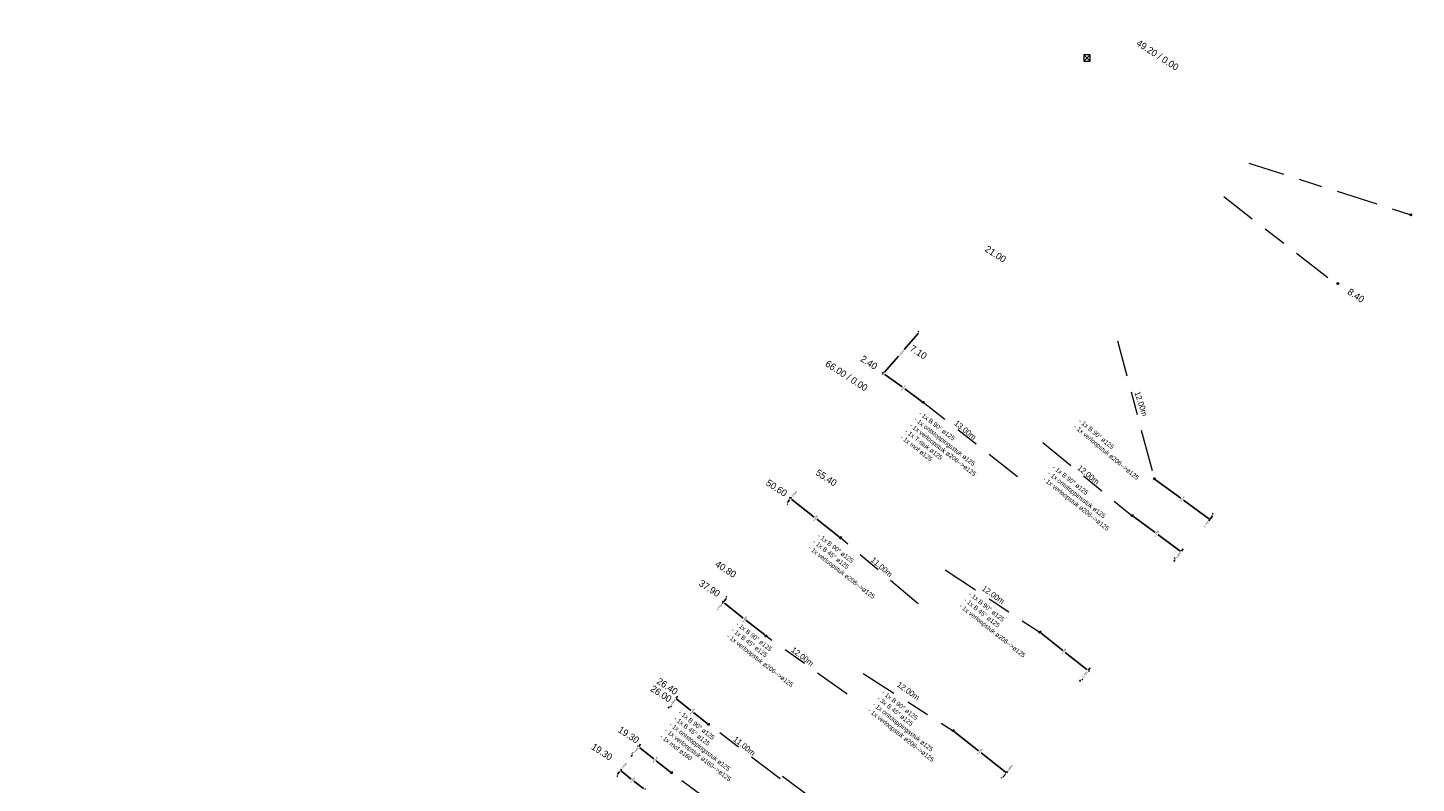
# Model space of a CAD drawing. Header units: inches. Extents: x 0 to 191500, y 0 to 342750.
# Tile 37 of 256: x 185456 to 185609, y 330413 to 330497. Entities that reach past the tile are written whole.
import ezdxf
from ezdxf import colors
from ezdxf.entities.mleader import LeaderData, LeaderLine
from ezdxf.math import Vec2, Vec3

# ---------------------------------------------------------------- set-up
doc = ezdxf.new("R2010")
doc.units = ezdxf.units.IN
doc.header["$MEASUREMENT"] = 0
doc.linetypes.add('RI-GWA_HUISAANSLUITING', pattern=[23, 4, -1.8, 2.6, -1.8, 4.6, -1.8, 4.6, -1.8])
doc.layers.get('DefPoints').update_dxf_attribs({"lineweight": 20})
for name, color, linetype, lineweight in [('ECW', 150, 'Continuous', 20), ('N-WE-RI-GWA-MAATVOERING-T25', 30, 'RI-GWA_HUISAANSLUITING', 20), ('N-WE-RI-GWA_HUISAANSLUITING', 30, 'RI-GWA_HUISAANSLUITING', 20), ('N-WE-RI-GWA_RIOOLPUT_ONTSTOPPINGSPUT-G', 30, 'Continuous', 20), ('N-WE-RI-HWA_KOLK-S', 150, 'Continuous', 20), ('Tekst algemeen', 7, 'Continuous', 20)]:
    doc.layers.add(name, color=color, linetype=linetype, lineweight=lineweight)
doc.dimstyles.get("Standard").update_dxf_attribs({"dimtxt": 0.18, "dimasz": 0.18, "dimexe": 0.18, "dimexo": 0.0625, "dimgap": 0.09, "dimtad": 0, "dimtih": 1, "dimtoh": 1, "dimdec": 4, "dimzin": 0, "dimdsep": 46, "dimtxsty": 'Standard', "dimcen": 0.09, "dimadec": 0, "dimazin": 0, "dimtfac": 1, "dimtdec": 4, "dimtofl": 0, "dimtmove": 0, "dimatfit": 3, "dimfxl": 1, "dimtolj": 1, "dimtzin": 0, "dimarcsym": 0})
picture_1 = doc.add_image_def('image1.ecw', size_in_pixel=(220000, 285000))

# ---------------------------------------------------------------- blocks, each defined once
blk = doc.blocks.new('*D5475')
at = {"layer": 'DefPoints', "color": 0, "transparency": 16777216}
for p in [(185563.85, 330414.5), (185563.85, 330414.5), (185563.35, 330413.87)]:
    blk.add_point(p, dxfattribs=at)
at = {"layer": 'N-WE-RI-GWA-MAATVOERING-T25', "color": 0, "lineweight": -2, "transparency": 16777216}
for p, q in [((185563.46, 330414.01), (185563.73, 330414.36)), ((185563.8, 330414.54), (185563.7, 330414.61)), ((185563.85, 330414.5), (185563.96, 330414.64)), ((185563.3, 330413.91), (185563.21, 330413.98))]:
    blk.add_line(p, q, dxfattribs=at)
at = {"layer": 'N-WE-RI-GWA-MAATVOERING-T25', "color": 0, "transparency": 16777216}
for points in [[(185563.71, 330414.38), (185563.76, 330414.34), (185563.85, 330414.5)], [(185563.44, 330414.03), (185563.49, 330413.99), (185563.35, 330413.87)]]:
    blk.add_solid(points, dxfattribs=at)
at = {"layer": 'N-WE-RI-GWA-MAATVOERING-T25', "color": 0, "transparency": 16777216, "insert": (185564.25, 330415.02), "char_height": 0.18, "attachment_point": 5, "rotation": 51.7478}
blk.add_mtext('\\A1;0.8000', dxfattribs=at)
blk = doc.blocks.new('*D5476')
at = {"layer": 'DefPoints', "color": 0, "transparency": 16777216}
for p in [(185557.96, 330419.14), (185557.96, 330419.14), (185563.85, 330414.5)]:
    blk.add_point(p, dxfattribs=at)
at = {"layer": 'N-WE-RI-GWA-MAATVOERING-T25', "color": 0, "lineweight": -2, "transparency": 16777216}
for p, q in [((185557.99, 330419.19), (185558.07, 330419.28)), ((185558.1, 330419.03), (185560.76, 330416.93)), ((185563.7, 330414.61), (185561.04, 330416.71)), ((185563.88, 330414.55), (185563.96, 330414.64))]:
    blk.add_line(p, q, dxfattribs=at)
at = {"layer": 'N-WE-RI-GWA-MAATVOERING-T25', "color": 0, "transparency": 16777216}
for points in [[(185558.08, 330419.01), (185558.12, 330419.05), (185557.96, 330419.14)], [(185563.69, 330414.59), (185563.72, 330414.63), (185563.85, 330414.5)]]:
    blk.add_solid(points, dxfattribs=at)
at = {"layer": 'N-WE-RI-GWA-MAATVOERING-T25', "color": 0, "transparency": 16777216, "insert": (185560.9, 330416.82), "char_height": 0.18, "attachment_point": 5, "rotation": 51.7478}
blk.add_mtext('\\A1;7.5000', dxfattribs=at)
blk = doc.blocks.new('*D5477')
at = {"layer": 'DefPoints', "color": 0, "transparency": 16777216}
for p in [(185572.85, 330425.8), (185572.86, 330425.8), (185572.11, 330424.86)]:
    blk.add_point(p, dxfattribs=at)
at = {"layer": 'N-WE-RI-GWA-MAATVOERING-T25', "color": 0, "lineweight": -2, "transparency": 16777216}
for p, q in [((185572.9, 330425.76), (185573, 330425.68)), ((185572.97, 330425.94), (185573.09, 330426.08)), ((185572.01, 330424.71), (185571.9, 330424.57)), ((185572.16, 330424.82), (185572.26, 330424.74))]:
    blk.add_line(p, q, dxfattribs=at)
at = {"layer": 'N-WE-RI-GWA-MAATVOERING-T25', "color": 0, "transparency": 16777216}
for points in [[(185572.95, 330425.96), (185573, 330425.92), (185572.86, 330425.8)], [(185571.98, 330424.73), (185572.03, 330424.69), (185572.12, 330424.85)]]:
    blk.add_solid(points, dxfattribs=at)
at = {"layer": 'N-WE-RI-GWA-MAATVOERING-T25', "color": 0, "transparency": 16777216, "insert": (185572.49, 330425.32), "char_height": 0.18, "attachment_point": 5, "rotation": 51.7478}
blk.add_mtext('\\A1;1.2000', dxfattribs=at)
blk = doc.blocks.new('*D5478')
at = {"layer": 'DefPoints', "color": 0, "transparency": 16777216}
for p in [(185567.52, 330430.01), (185567.52, 330430.01), (185572.86, 330425.8)]:
    blk.add_point(p, dxfattribs=at)
at = {"layer": 'N-WE-RI-GWA-MAATVOERING-T25', "color": 0, "lineweight": -2, "transparency": 16777216}
for p, q in [((185567.56, 330430.05), (185567.63, 330430.15)), ((185567.66, 330429.89), (185570.05, 330428.01)), ((185572.72, 330425.91), (185570.33, 330427.79)), ((185572.9, 330425.84), (185572.97, 330425.94))]:
    blk.add_line(p, q, dxfattribs=at)
at = {"layer": 'N-WE-RI-GWA-MAATVOERING-T25', "color": 0, "transparency": 16777216}
for points in [[(185567.64, 330429.87), (185567.68, 330429.92), (185567.52, 330430.01)], [(185572.7, 330425.88), (185572.74, 330425.93), (185572.86, 330425.8)]]:
    blk.add_solid(points, dxfattribs=at)
at = {"layer": 'N-WE-RI-GWA-MAATVOERING-T25', "color": 0, "transparency": 16777216, "insert": (185570.19, 330427.9), "char_height": 0.18, "attachment_point": 5, "rotation": 51.7478}
blk.add_mtext('\\A1;6.8000', dxfattribs=at)
blk = doc.blocks.new('*D5479')
at = {"layer": 'DefPoints', "color": 0, "transparency": 16777216}
for p in [(185583.11, 330438.91), (185583.11, 330438.91), (185582.52, 330438.1)]:
    blk.add_point(p, dxfattribs=at)
at = {"layer": 'N-WE-RI-GWA-MAATVOERING-T25', "color": 0, "lineweight": -2, "transparency": 16777216}
for p, q in [((185583.06, 330438.94), (185582.97, 330439.01)), ((185583.22, 330439.05), (185583.33, 330439.2)), ((185582.41, 330437.95), (185582.31, 330437.81)), ((185582.47, 330438.14), (185582.37, 330438.21))]:
    blk.add_line(p, q, dxfattribs=at)
at = {"layer": 'N-WE-RI-GWA-MAATVOERING-T25', "color": 0, "transparency": 16777216}
for points in [[(185583.19, 330439.07), (185583.24, 330439.03), (185583.11, 330438.91)], [(185582.39, 330437.97), (185582.44, 330437.94), (185582.52, 330438.1)]]:
    blk.add_solid(points, dxfattribs=at)
at = {"layer": 'N-WE-RI-GWA-MAATVOERING-T25', "color": 0, "transparency": 16777216, "insert": (185582.82, 330438.5), "char_height": 0.18, "attachment_point": 5, "rotation": 53.6802}
blk.add_mtext('\\A1;1.0000', dxfattribs=at)
blk = doc.blocks.new('*D5480')
at = {"layer": 'DefPoints', "color": 0, "transparency": 16777216}
for p in [(185577.71, 330442.87), (185577.71, 330442.87), (185583.11, 330438.91)]:
    blk.add_point(p, dxfattribs=at)
at = {"layer": 'N-WE-RI-GWA-MAATVOERING-T25', "color": 0, "lineweight": -2, "transparency": 16777216}
for p, q in [((185577.75, 330442.92), (185577.82, 330443.02)), ((185577.86, 330442.77), (185580.27, 330441)), ((185582.97, 330439.01), (185580.56, 330440.78)), ((185583.15, 330438.96), (185583.22, 330439.05))]:
    blk.add_line(p, q, dxfattribs=at)
at = {"layer": 'N-WE-RI-GWA-MAATVOERING-T25', "color": 0, "transparency": 16777216}
for points in [[(185577.84, 330442.74), (185577.88, 330442.79), (185577.71, 330442.87)], [(185582.95, 330438.99), (185582.99, 330439.04), (185583.11, 330438.91)]]:
    blk.add_solid(points, dxfattribs=at)
at = {"layer": 'N-WE-RI-GWA-MAATVOERING-T25', "color": 0, "transparency": 16777216, "insert": (185580.41, 330440.89), "char_height": 0.18, "attachment_point": 5, "rotation": 53.6802}
blk.add_mtext('\\A1;6.7000', dxfattribs=at)
blk = doc.blocks.new('*D5481')
at = {"layer": 'DefPoints', "color": 0, "transparency": 16777216}
for p in [(185586.29, 330442.45), (185586.29, 330442.45), (185586.7, 330443.01)]:
    blk.add_point(p, dxfattribs=at)
at = {"layer": 'N-WE-RI-GWA-MAATVOERING-T25', "color": 0, "lineweight": -2, "transparency": 16777216}
for p, q in [((185586.24, 330442.48), (185586.14, 330442.55)), ((185586.29, 330442.45), (185586.18, 330442.3)), ((185586.59, 330442.86), (185586.39, 330442.59)), ((185586.65, 330443.05), (185586.55, 330443.12))]:
    blk.add_line(p, q, dxfattribs=at)
at = {"layer": 'N-WE-RI-GWA-MAATVOERING-T25', "color": 0, "transparency": 16777216}
for points in [[(185586.37, 330442.61), (185586.42, 330442.57), (185586.29, 330442.45)], [(185586.57, 330442.88), (185586.62, 330442.85), (185586.7, 330443.01)]]:
    blk.add_solid(points, dxfattribs=at)
at = {"layer": 'N-WE-RI-GWA-MAATVOERING-T25', "color": 0, "transparency": 16777216, "insert": (185585.89, 330441.91), "char_height": 0.18, "attachment_point": 5, "rotation": 53.6802}
blk.add_mtext('\\A1;0.7000', dxfattribs=at)
blk = doc.blocks.new('*D5482')
at = {"layer": 'DefPoints', "color": 0, "transparency": 16777216}
for p in [(185580.16, 330446.95), (185580.16, 330446.95), (185586.29, 330442.45)]:
    blk.add_point(p, dxfattribs=at)
at = {"layer": 'N-WE-RI-GWA-MAATVOERING-T25', "color": 0, "lineweight": -2, "transparency": 16777216}
for p, q in [((185580.2, 330447), (185580.27, 330447.09)), ((185580.31, 330446.84), (185583.08, 330444.8)), ((185586.14, 330442.55), (185583.37, 330444.59)), ((185586.32, 330442.5), (185586.39, 330442.59))]:
    blk.add_line(p, q, dxfattribs=at)
at = {"layer": 'N-WE-RI-GWA-MAATVOERING-T25', "color": 0, "transparency": 16777216}
for points in [[(185580.29, 330446.82), (185580.32, 330446.86), (185580.16, 330446.95)], [(185586.12, 330442.53), (185586.16, 330442.58), (185586.29, 330442.45)]]:
    blk.add_solid(points, dxfattribs=at)
at = {"layer": 'N-WE-RI-GWA-MAATVOERING-T25', "color": 0, "transparency": 16777216, "insert": (185583.22, 330444.7), "char_height": 0.18, "attachment_point": 5, "rotation": 53.6802}
blk.add_mtext('\\A1;7.6000', dxfattribs=at)
blk = doc.blocks.new('*D5401')
at = {"layer": 'DefPoints', "color": 0, "transparency": 16777216}
for p in [(185527.35, 330422.69), (185527.35, 330422.69), (185526.73, 330421.9)]:
    blk.add_point(p, dxfattribs=at)
at = {"layer": 'N-WE-RI-GWA-MAATVOERING-T25', "color": 0, "lineweight": -2, "transparency": 16777216}
for p, q in [((185527.4, 330422.65), (185527.49, 330422.57)), ((185527.46, 330422.83), (185527.57, 330422.97)), ((185526.62, 330421.76), (185526.51, 330421.62)), ((185526.78, 330421.86), (185526.87, 330421.79))]:
    blk.add_line(p, q, dxfattribs=at)
at = {"layer": 'N-WE-RI-GWA-MAATVOERING-T25', "color": 0, "transparency": 16777216}
for points in [[(185527.44, 330422.85), (185527.48, 330422.81), (185527.35, 330422.69)], [(185526.59, 330421.78), (185526.64, 330421.74), (185526.73, 330421.9)]]:
    blk.add_solid(points, dxfattribs=at)
at = {"layer": 'N-WE-RI-GWA-MAATVOERING-T25', "color": 0, "transparency": 16777216, "insert": (185527.04, 330422.29), "char_height": 0.18, "attachment_point": 5, "rotation": 51.7478}
blk.add_mtext('\\A1;1.0000', dxfattribs=at)
blk = doc.blocks.new('*D5402')
at = {"layer": 'DefPoints', "color": 0, "transparency": 16777216}
for p in [(185527.35, 330422.69), (185530.96, 330419.84), (185530.96, 330419.84)]:
    blk.add_point(p, dxfattribs=at)
at = {"layer": 'N-WE-RI-GWA-MAATVOERING-T25', "color": 0, "lineweight": -2, "transparency": 16777216}
for p, q in [((185527.39, 330422.73), (185527.46, 330422.83)), ((185527.49, 330422.57), (185529.01, 330421.37)), ((185530.82, 330419.95), (185529.3, 330421.15)), ((185531, 330419.89), (185531.07, 330419.98))]:
    blk.add_line(p, q, dxfattribs=at)
at = {"layer": 'N-WE-RI-GWA-MAATVOERING-T25', "color": 0, "transparency": 16777216}
for points in [[(185527.47, 330422.55), (185527.51, 330422.6), (185527.35, 330422.69)], [(185530.8, 330419.93), (185530.84, 330419.97), (185530.96, 330419.84)]]:
    blk.add_solid(points, dxfattribs=at)
at = {"layer": 'N-WE-RI-GWA-MAATVOERING-T25', "color": 0, "transparency": 16777216, "insert": (185529.16, 330421.26), "char_height": 0.18, "attachment_point": 5, "rotation": 51.7478}
blk.add_mtext('\\A1;4.6000', dxfattribs=at)
blk = doc.blocks.new('*D5403')
at = {"layer": 'DefPoints', "color": 0, "transparency": 16777216}
for p in [(185532.59, 330433.31), (185532.59, 330433.31), (185533.02, 330433.86)]:
    blk.add_point(p, dxfattribs=at)
at = {"layer": 'N-WE-RI-GWA-MAATVOERING-T25', "color": 0, "lineweight": -2, "transparency": 16777216}
for p, q in [((185532.54, 330433.35), (185532.45, 330433.42)), ((185532.59, 330433.31), (185532.48, 330433.17)), ((185532.91, 330433.72), (185532.7, 330433.45)), ((185532.97, 330433.9), (185532.88, 330433.97))]:
    blk.add_line(p, q, dxfattribs=at)
at = {"layer": 'N-WE-RI-GWA-MAATVOERING-T25', "color": 0, "transparency": 16777216}
for points in [[(185532.67, 330433.47), (185532.72, 330433.43), (185532.59, 330433.31)], [(185532.88, 330433.74), (185532.93, 330433.7), (185533.02, 330433.86)]]:
    blk.add_solid(points, dxfattribs=at)
at = {"layer": 'N-WE-RI-GWA-MAATVOERING-T25', "color": 0, "transparency": 16777216, "insert": (185532.18, 330432.79), "char_height": 0.18, "attachment_point": 5, "rotation": 51.7478}
blk.add_mtext('\\A1;0.7000', dxfattribs=at)
blk = doc.blocks.new('*D5404')
at = {"layer": 'DefPoints', "color": 0, "transparency": 16777216}
for p in [(185532.59, 330433.31), (185537.3, 330429.6), (185537.3, 330429.6)]:
    blk.add_point(p, dxfattribs=at)
at = {"layer": 'N-WE-RI-GWA-MAATVOERING-T25', "color": 0, "lineweight": -2, "transparency": 16777216}
for p, q in [((185532.63, 330433.36), (185532.7, 330433.45)), ((185532.73, 330433.2), (185534.8, 330431.56)), ((185537.16, 330429.71), (185535.08, 330431.34)), ((185537.34, 330429.64), (185537.41, 330429.74))]:
    blk.add_line(p, q, dxfattribs=at)
at = {"layer": 'N-WE-RI-GWA-MAATVOERING-T25', "color": 0, "transparency": 16777216}
for points in [[(185532.71, 330433.18), (185532.75, 330433.22), (185532.59, 330433.31)], [(185537.14, 330429.68), (185537.18, 330429.73), (185537.3, 330429.6)]]:
    blk.add_solid(points, dxfattribs=at)
at = {"layer": 'N-WE-RI-GWA-MAATVOERING-T25', "color": 0, "transparency": 16777216, "insert": (185534.94, 330431.45), "char_height": 0.18, "attachment_point": 5, "rotation": 51.7478}
blk.add_mtext('\\A1;6.0000', dxfattribs=at)
blk = doc.blocks.new('*D5405')
at = {"layer": 'DefPoints', "color": 0, "transparency": 16777216}
for p in [(185539.59, 330444.21), (185540.02, 330444.76), (185540.02, 330444.76)]:
    blk.add_point(p, dxfattribs=at)
at = {"layer": 'N-WE-RI-GWA-MAATVOERING-T25', "color": 0, "lineweight": -2, "transparency": 16777216}
for p, q in [((185539.64, 330444.17), (185539.73, 330444.1)), ((185539.7, 330444.35), (185539.91, 330444.62)), ((185539.97, 330444.8), (185539.88, 330444.87)), ((185540.02, 330444.76), (185540.13, 330444.9))]:
    blk.add_line(p, q, dxfattribs=at)
at = {"layer": 'N-WE-RI-GWA-MAATVOERING-T25', "color": 0, "transparency": 16777216}
for points in [[(185539.68, 330444.37), (185539.73, 330444.33), (185539.59, 330444.21)], [(185539.89, 330444.64), (185539.94, 330444.6), (185540.02, 330444.76)]]:
    blk.add_solid(points, dxfattribs=at)
at = {"layer": 'N-WE-RI-GWA-MAATVOERING-T25', "color": 0, "transparency": 16777216, "insert": (185540.43, 330445.28), "char_height": 0.18, "attachment_point": 5, "rotation": 51.7478}
blk.add_mtext('\\A1;0.7000', dxfattribs=at)
blk = doc.blocks.new('*D5406')
at = {"layer": 'DefPoints', "color": 0, "transparency": 16777216}
for p in [(185540.02, 330444.76), (185545.52, 330440.43), (185545.52, 330440.43)]:
    blk.add_point(p, dxfattribs=at)
at = {"layer": 'N-WE-RI-GWA-MAATVOERING-T25', "color": 0, "lineweight": -2, "transparency": 16777216}
for p, q in [((185540.06, 330444.81), (185540.13, 330444.9)), ((185540.16, 330444.65), (185542.63, 330442.7)), ((185545.38, 330440.54), (185542.91, 330442.48)), ((185545.56, 330440.47), (185545.63, 330440.57))]:
    blk.add_line(p, q, dxfattribs=at)
at = {"layer": 'N-WE-RI-GWA-MAATVOERING-T25', "color": 0, "transparency": 16777216}
for points in [[(185540.15, 330444.62), (185540.18, 330444.67), (185540.02, 330444.76)], [(185545.36, 330440.51), (185545.4, 330440.56), (185545.52, 330440.43)]]:
    blk.add_solid(points, dxfattribs=at)
at = {"layer": 'N-WE-RI-GWA-MAATVOERING-T25', "color": 0, "transparency": 16777216, "insert": (185542.77, 330442.59), "char_height": 0.18, "attachment_point": 5, "rotation": 51.7478}
blk.add_mtext('\\A1;7.0000', dxfattribs=at)
blk = doc.blocks.new('*D5407')
at = {"layer": 'DefPoints', "color": 0, "transparency": 16777216}
for p in [(185550.29, 330458.58), (185554.64, 330455.38), (185554.64, 330455.38)]:
    blk.add_point(p, dxfattribs=at)
at = {"layer": 'N-WE-RI-GWA-MAATVOERING-T25', "color": 0, "lineweight": -2, "transparency": 16777216}
for p, q in [((185550.25, 330458.53), (185550.18, 330458.44)), ((185550.43, 330458.47), (185552.32, 330457.09)), ((185554.49, 330455.49), (185552.61, 330456.87)), ((185554.68, 330455.43), (185554.75, 330455.53))]:
    blk.add_line(p, q, dxfattribs=at)
at = {"layer": 'N-WE-RI-GWA-MAATVOERING-T25', "color": 0, "transparency": 16777216}
for points in [[(185550.41, 330458.45), (185550.45, 330458.5), (185550.29, 330458.58)], [(185554.48, 330455.46), (185554.51, 330455.51), (185554.64, 330455.38)]]:
    blk.add_solid(points, dxfattribs=at)
at = {"layer": 'N-WE-RI-GWA-MAATVOERING-T25', "color": 0, "transparency": 16777216, "insert": (185552.46, 330456.98), "char_height": 0.18, "attachment_point": 5, "rotation": 53.6802}
blk.add_mtext('\\A1;5.4017', dxfattribs=at)
blk = doc.blocks.new('*D5408')
at = {"layer": 'DefPoints', "color": 0, "transparency": 16777216}
for p in [(185554.21, 330463.12), (185550.29, 330458.58), (185550.29, 330458.58)]:
    blk.add_point(p, dxfattribs=at)
at = {"layer": 'N-WE-RI-GWA-MAATVOERING-T25', "color": 0, "lineweight": -2, "transparency": 16777216}
for p, q in [((185554.09, 330462.98), (185552.56, 330461.21)), ((185554.16, 330463.16), (185554.07, 330463.24)), ((185550.4, 330458.72), (185551.93, 330460.49)), ((185550.24, 330458.62), (185550.15, 330458.7))]:
    blk.add_line(p, q, dxfattribs=at)
at = {"layer": 'N-WE-RI-GWA-MAATVOERING-T25', "color": 0, "transparency": 16777216}
for points in [[(185554.07, 330463), (185554.11, 330462.97), (185554.21, 330463.12)], [(185550.38, 330458.74), (185550.43, 330458.7), (185550.29, 330458.58)]]:
    blk.add_solid(points, dxfattribs=at)
at = {"layer": 'N-WE-RI-GWA-MAATVOERING-T25', "color": 0, "transparency": 16777216, "insert": (185552.25, 330460.85), "char_height": 0.18, "attachment_point": 5, "rotation": 49.175}
blk.add_mtext('\\A1;6.0000', dxfattribs=at)
blk = doc.blocks.new('*D5413')
at = {"layer": 'DefPoints', "color": 0, "transparency": 16777216}
for p in [(185522.63, 330416.57), (185523.25, 330417.36), (185523.25, 330417.36)]:
    blk.add_point(p, dxfattribs=at)
at = {"layer": 'N-WE-RI-GWA-MAATVOERING-T25', "color": 0, "lineweight": -2, "transparency": 16777216}
for p, q in [((185523.2, 330417.39), (185523.11, 330417.47)), ((185523.36, 330417.5), (185523.47, 330417.64)), ((185522.52, 330416.43), (185522.41, 330416.29)), ((185522.58, 330416.61), (185522.49, 330416.68))]:
    blk.add_line(p, q, dxfattribs=at)
at = {"layer": 'N-WE-RI-GWA-MAATVOERING-T25', "color": 0, "transparency": 16777216}
for points in [[(185523.34, 330417.52), (185523.38, 330417.48), (185523.25, 330417.36)], [(185522.49, 330416.45), (185522.54, 330416.41), (185522.63, 330416.57)]]:
    blk.add_solid(points, dxfattribs=at)
at = {"layer": 'N-WE-RI-GWA-MAATVOERING-T25', "color": 0, "transparency": 16777216, "insert": (185522.94, 330416.96), "char_height": 0.18, "attachment_point": 5, "rotation": 51.7478}
blk.add_mtext('\\A1;1.0000', dxfattribs=at)
blk = doc.blocks.new('*D5414')
at = {"layer": 'DefPoints', "color": 0, "transparency": 16777216}
for p in [(185523.25, 330417.36), (185526.86, 330414.51), (185526.86, 330414.51)]:
    blk.add_point(p, dxfattribs=at)
at = {"layer": 'N-WE-RI-GWA-MAATVOERING-T25', "color": 0, "lineweight": -2, "transparency": 16777216}
for p, q in [((185523.29, 330417.4), (185523.36, 330417.5)), ((185523.39, 330417.24), (185524.91, 330416.04)), ((185526.72, 330414.62), (185525.2, 330415.82)), ((185526.9, 330414.56), (185526.97, 330414.65))]:
    blk.add_line(p, q, dxfattribs=at)
at = {"layer": 'N-WE-RI-GWA-MAATVOERING-T25', "color": 0, "transparency": 16777216}
for points in [[(185523.37, 330417.22), (185523.41, 330417.27), (185523.25, 330417.36)], [(185526.7, 330414.6), (185526.74, 330414.64), (185526.86, 330414.51)]]:
    blk.add_solid(points, dxfattribs=at)
at = {"layer": 'N-WE-RI-GWA-MAATVOERING-T25', "color": 0, "transparency": 16777216, "insert": (185525.06, 330415.93), "char_height": 0.18, "attachment_point": 5, "rotation": 51.7478}
blk.add_mtext('\\A1;4.6000', dxfattribs=at)
blk = doc.blocks.new('*D5417')
at = {"layer": 'DefPoints', "color": 0, "transparency": 16777216}
for p in [(185521.24, 330414.74), (185521.24, 330414.74), (185520.81, 330414.19)]:
    blk.add_point(p, dxfattribs=at)
at = {"layer": 'N-WE-RI-GWA-MAATVOERING-T25', "color": 0, "lineweight": -2, "transparency": 16777216}
for p, q in [((185520.92, 330414.33), (185521.13, 330414.6)), ((185521.24, 330414.74), (185521.35, 330414.88)), ((185521.29, 330414.7), (185521.38, 330414.63)), ((185520.86, 330414.15), (185520.95, 330414.08))]:
    blk.add_line(p, q, dxfattribs=at)
at = {"layer": 'N-WE-RI-GWA-MAATVOERING-T25', "color": 0, "transparency": 16777216}
for points in [[(185520.9, 330414.35), (185520.95, 330414.31), (185520.81, 330414.19)], [(185521.11, 330414.62), (185521.16, 330414.58), (185521.24, 330414.74)]]:
    blk.add_solid(points, dxfattribs=at)
at = {"layer": 'N-WE-RI-GWA-MAATVOERING-T25', "color": 0, "transparency": 16777216, "insert": (185521.65, 330415.26), "char_height": 0.18, "attachment_point": 5, "rotation": 51.7478}
blk.add_mtext('\\A1;0.7000', dxfattribs=at)
blk = doc.blocks.new('*D5418')
at = {"layer": 'DefPoints', "color": 0, "transparency": 16777216}
for p in [(185521.24, 330414.74), (185523.91, 330412.63), (185523.91, 330412.63)]:
    blk.add_point(p, dxfattribs=at)
at = {"layer": 'N-WE-RI-GWA-MAATVOERING-T25', "color": 0, "lineweight": -2, "transparency": 16777216}
for p, q in [((185521.28, 330414.79), (185521.35, 330414.88)), ((185521.38, 330414.63), (185522.44, 330413.8)), ((185523.77, 330412.75), (185522.72, 330413.58)), ((185523.95, 330412.68), (185524.02, 330412.78))]:
    blk.add_line(p, q, dxfattribs=at)
at = {"layer": 'N-WE-RI-GWA-MAATVOERING-T25', "color": 0, "transparency": 16777216}
for points in [[(185521.37, 330414.6), (185521.4, 330414.65), (185521.24, 330414.74)], [(185523.75, 330412.72), (185523.79, 330412.77), (185523.91, 330412.63)]]:
    blk.add_solid(points, dxfattribs=at)
at = {"layer": 'N-WE-RI-GWA-MAATVOERING-T25', "color": 0, "transparency": 16777216, "insert": (185522.58, 330413.69), "char_height": 0.18, "attachment_point": 5, "rotation": 51.7478}
blk.add_mtext('\\A1;3.4000', dxfattribs=at)

msp = doc.modelspace()

# ---------------------------------------------------------------- linework, layer by layer
at = {"layer": 'N-WE-RI-GWA_HUISAANSLUITING'}
for p, q in [((185590.60927, 330481.76643), (185608.46357, 330476.08322)), ((185587.81648, 330478.10854), (185599.31553, 330469.15584)), ((185576.08911, 330462.1552), (185580.16189, 330446.94741)), ((185565.0725, 330447.16874), (185554.63865, 330455.38171)), ((185567.85627, 330450.95564), (185577.71394, 330442.87407)), ((185554.11365, 330433.13786), (185545.52044, 330440.42584)), ((185557.08544, 330436.90727), (185567.52218, 330430.00511)), ((185546.25078, 330423.16463), (185537.29838, 330429.59555)), ((185548.04624, 330425.44198), (185557.9556, 330419.14166)), ((185538.88321, 330413.81964), (185530.96147, 330419.83733)), ((185534.73508, 330408.55817), (185526.86147, 330414.50733)), ((185539.13086, 330414.13375), (185548.85928, 330406.84666))]:
    msp.add_line(p, q, dxfattribs=at)
at = {"layer": 'N-WE-RI-GWA_RIOOLPUT_ONTSTOPPINGSPUT-G'}
for p, q in [((185608.55369, 330476.12655), (185608.37344, 330476.03989)), ((185608.42024, 330476.17335), (185608.5069, 330475.9931)), ((185600.50384, 330468.54038), (185600.32359, 330468.45372)), ((185600.37039, 330468.58717), (185600.45704, 330468.40692)), ((185554.72878, 330455.42504), (185554.54853, 330455.33838)), ((185554.59532, 330455.47184), (185554.68198, 330455.29159)), ((185580.25202, 330446.99073), (185580.07177, 330446.90408)), ((185580.11857, 330447.03753), (185580.20522, 330446.85728)), ((185577.80407, 330442.9174), (185577.62381, 330442.83075)), ((185577.67061, 330442.9642), (185577.75727, 330442.78395)), ((185545.61057, 330440.46917), (185545.43032, 330440.38251)), ((185545.47711, 330440.51597), (185545.56377, 330440.33572)), ((185537.3885, 330429.63888), (185537.20825, 330429.55223)), ((185537.25505, 330429.68568), (185537.3417, 330429.50543)), ((185567.61231, 330430.04844), (185567.43206, 330429.96179)), ((185567.47886, 330430.09524), (185567.56551, 330429.91499)), ((185531.0516, 330419.88065), (185530.87135, 330419.794)), ((185530.91815, 330419.92745), (185531.0048, 330419.7472)), ((185558.04572, 330419.18499), (185557.86547, 330419.09833)), ((185557.91227, 330419.23179), (185557.99892, 330419.05153)), ((185526.9516, 330414.55065), (185526.77135, 330414.464)), ((185526.81815, 330414.59745), (185526.9048, 330414.4172))]:
    msp.add_line(p, q, dxfattribs=at)
for centre in [(185608.46357, 330476.08322), (185600.41372, 330468.49705), (185554.63865, 330455.38171), (185580.16189, 330446.94741), (185577.71394, 330442.87407), (185545.52044, 330440.42584), (185537.29838, 330429.59555), (185567.52218, 330430.00511), (185530.96147, 330419.83733), (185557.9556, 330419.14166), (185526.86147, 330414.50733)]:
    msp.add_circle(centre, 0.1, dxfattribs=at)
at = {"layer": 'N-WE-RI-HWA_KOLK-S'}
for p, q in [((185572.39052, 330493.73297, 60.384), (185572.38903, 330493.03652, 60.384)), ((185572.38903, 330493.03652, 60.384), (185573.08697, 330493.73148, 60.384)), ((185572.38903, 330493.03652, 60.384), (185573.08548, 330493.03503, 60.384)), ((185572.39052, 330493.73297, 60.384), (185573.08548, 330493.03503, 60.384)), ((185573.08697, 330493.73148, 60.384), (185572.39052, 330493.73297, 60.384)), ((185573.08548, 330493.03503, 60.384), (185573.08697, 330493.73148, 60.384))]:
    msp.add_line(p, q, dxfattribs=at)

# ---------------------------------------------------------------- texts
at = {"layer": 'N-WE-RI-GWA-MAATVOERING-T25'}
for s, insert, char_height, width, attachment_point, rotation in [('49.20 / 0.00', (185578.29519, 330495.15143), 0.75, 17.6876727, 4, 327), ('21.00', (185561.59231, 330472.42964), 0.75, 17.6876727, 4, 327), ('8.40', (185601.59979, 330467.69743), 0.75, 17.6876727, 4, 327), ('7.10', (185553.31265, 330461.45603), 0.75, 17.6876727, 4, 327), ('2.40', (185547.84546, 330460.30988), 0.75, 17.6876727, 4, 327), ('66.00 / 0.00', (185543.97297, 330459.76004), 0.75, 17.6876727, 4, 327), ('{\\fProxy 1|b0|i0|c0|p72;\\C7;12.00m }', (185578.4028, 330455.12473), 0.63, 9.3094, 8, 288.1712021), ('{\\fProxy 1|b0|i0|c0|p72;\\C7;13.00m }', (185559.09575, 330452.06951), 0.63, 9.3094, 8, 320.5362675), ('55.40', (185542.90702, 330447.74309), 0.75, 17.6876727, 4, 327), ('{\\fProxy 1|b0|i0|c0|p72;\\C7;12.00m }', (185572.68502, 330447.14788), 0.63, 9.3094, 8, 320.7072922), ('50.60', (185537.4216, 330446.61333), 0.75, 17.6876727, 4, 327), ('40.80', (185531.80753, 330437.6518), 0.75, 17.6876727, 4, 327), ('{\\fProxy 1|b0|i0|c0|p72;\\C7;11.00m }', (185549.86229, 330436.96281), 0.63, 9.3094, 8, 318.9024382), ('37.90', (185530.01782, 330435.53644), 0.75, 17.6876727, 4, 327), ('{\\fProxy 1|b0|i0|c0|p72;\\C7;12.00m }', (185562.20191, 330433.87895), 0.63, 9.3094, 8, 324.3332809), ('{\\fProxy 1|b0|i0|c0|p72;\\C7;12.00m }', (185541.14087, 330427.06753), 0.63, 9.3094, 8, 322.7564234), ('26.40', (185525.35674, 330424.72512), 0.75, 17.6876727, 4, 327), ('26.00', (185524.67445, 330423.90491), 0.75, 14.6844, 4, 327), ('{\\fProxy 1|b0|i0|c0|p72;\\C7;12.00m }', (185552.83025, 330423.26274), 0.63, 9.3094, 8, 324.3332809), ('19.30', (185521.09357, 330419.36294), 0.75, 14.6844, 4, 327), ('19.30', (185518.14548, 330417.4903), 0.75, 14.6844, 4, 327), ('{\\fProxy 1|b0|i0|c0|p72;\\C7;11.00m }', (185534.71589, 330417.19656), 0.63, 9.3094, 8, 321.3976636)]:
    msp.add_mtext(s, dxfattribs=dict(at, insert=insert, char_height=char_height, width=width, attachment_point=attachment_point, rotation=rotation))
at = {"layer": 'Tekst algemeen', "char_height": 0.5, "attachment_point": 1}
for s, insert, width, rotation in [('{\\fProxy 1|b0|i0|c0|p72;\\C2;- 1x B 90° ø125\\P\\fProxy 1|b0|i0|c0|p8;- 1x ontstoppingsstuk ø125\\fProxy 1|b0|i0|c0|p72;\\P- 1x verloopstuk \\fProxy 1|b0|i0|c0|p8;ø206-->ø125\\P- 1x T-stuk ø125\\P- 1x mof ø125}', (185554.42376, 330454.46858), 16.2995857, 322.1113292), ('{\\fProxy 1|b0|i0|c0|p8;\\C2;- 1x B 90° ø125\\P- 1x verloopstuk ø206-->ø125}', (185572.07648, 330453.62886), 15.7666428, 320.2101493), ('{\\fProxy 1|b0|i0|c0|p8;\\C2;- 1x B 90° ø125\\P- 1x ontstoppinsstuk ø125\\P- 1x verloopstuk ø206-->ø125}', (185569.17074, 330448.50698), 18.1590702, 321.5826761), ('{\\fProxy 1|b0|i0|c0|p72;\\C2;- 1x B 90° ø125\\P\\fProxy 1|b0|i0|c0|p8;- 1x B 45° ø125\\fProxy 1|b0|i0|c0|p72;\\P- 1x verloopstuk \\fProxy 1|b0|i0|c0|p8;ø206-->ø125}', (185543.2484, 330440.94969), 18.8055975, 322.1113292), ('{\\fProxy 1|b0|i0|c0|p8;\\C2;- 1x B 90° ø125\\P- 1x B 45° ø125\\P- 1x verloopstuk ø206-->ø125}', (185559.92577, 330434.51572), 16.7198779, 321.5826761), ('{\\fProxy 1|b0|i0|c0|p72;\\C2;- 1x B 90° ø125\\P\\fProxy 1|b0|i0|c0|p8;- 1x B 45° ø125\\fProxy 1|b0|i0|c0|p72;\\P- 1x verloopstuk \\fProxy 1|b0|i0|c0|p8;ø206-->ø125}', (185534.2435, 330431.20674), 20.091173, 322.1113292), ('{\\fProxy 1|b0|i0|c0|p8;\\C2;- 1x B 90° ø125\\P- 3x B 45° ø125\\P\\fProxy 1|b0|i0|c0|p72;- 1x ontstoppingsstuk \\fProxy 1|b0|i0|c0|p8;ø125\\P- 1x verloopstuk ø206-->ø125}', (185550.35919, 330423.65227), 16.7198779, 321.5826761), ('{\\fProxy 1|b0|i0|c0|p72;\\C2;- 1x B 90° ø125\\P\\fProxy 1|b0|i0|c0|p8;- 1x B 45° ø125\\P- 1x ontstoppingsstuk ø125\\fProxy 1|b0|i0|c0|p72;\\P- 1x verloopstuk \\fProxy 1|b0|i0|c0|p8;ø160-->ø125\\P- 1x mof ø160}', (185527.9066, 330421.44851), 20.091173, 322.1113292)]:
    msp.add_mtext(s, dxfattribs=dict(at, insert=insert, width=width, rotation=rotation))

# ---------------------------------------------------------------- dimensions: what is measured, and where the dimension line sits
at = {"layer": 'N-WE-RI-GWA-MAATVOERING-T25'}
for base, p1, p2, angle, picture, middle in [((185550.28618, 330458.58088), (185554.21, 330463.12), (185550.28749, 330458.57974), 49.1749562, '*D5408', (185552.24744, 330460.851)), ((185554.63865, 330455.38171), (185550.28641, 330458.58106), (185554.63841, 330455.38138), 143.6802382, '*D5407', (185552.46253, 330456.98139)), ((185580.16189, 330446.94741), (185586.2854, 330442.44599), (185580.16189, 330446.94741), 143.6802382, '*D5482', (185583.22364, 330444.6967)), ((185540.02339, 330444.75971), (185539.59, 330444.21), (185540.02339, 330444.75971), 51.7478475, '*D5405', (185540.43201, 330445.278)), ((185545.52044, 330440.42584), (185540.02339, 330444.75971), (185545.52044, 330440.42584), 141.7478475, '*D5406', (185542.77191, 330442.59277)), ((185577.71394, 330442.87407), (185583.11229, 330438.90572), (185577.71394, 330442.87407), 143.6802382, '*D5480', (185580.41312, 330440.8899)), ((185586.2854, 330442.44599), (185586.7, 330443.01), (185586.2854, 330442.44599), 53.6802382, '*D5481', (185585.89448, 330441.91422)), ((185583.11229, 330438.90572), (185582.52, 330438.1), (185583.11229, 330438.90572), 53.6802382, '*D5479', (185582.81615, 330438.50286)), ((185532.58661, 330433.31029), (185533.02, 330433.86), (185532.58661, 330433.31029), 51.7478475, '*D5403', (185532.17799, 330432.792)), ((185537.29838, 330429.59555), (185532.58661, 330433.31029), (185537.29838, 330429.59555), 141.7478475, '*D5404', (185534.94249, 330431.45292)), ((185567.52218, 330430.00511), (185572.86218, 330425.79507), (185567.52218, 330430.00511), 141.7478475, '*D5478', (185570.19218, 330427.90009)), ((185572.86218, 330425.79507), (185572.11, 330424.86), (185572.85295, 330425.80235), 51.7478475, '*D5477', (185572.49071, 330425.3239)), ((185527.34912, 330422.68529), (185526.73, 330421.9), (185527.34912, 330422.68529), 51.7478475, '*D5401', (185527.03956, 330422.29265)), ((185530.96147, 330419.83733), (185527.34912, 330422.68529), (185530.96147, 330419.83733), 141.7478475, '*D5402', (185529.1553, 330421.26131)), ((185557.9556, 330419.14166), (185563.8453, 330414.49823), (185557.9556, 330419.14166), 141.7478475, '*D5476', (185560.90045, 330416.81995)), ((185523.24912, 330417.35529), (185522.63, 330416.57), (185523.24912, 330417.35529), 51.7478475, '*D5413', (185522.93956, 330416.96265)), ((185526.86147, 330414.50733), (185523.24912, 330417.35529), (185526.86147, 330414.50733), 141.7478475, '*D5414', (185525.0553, 330415.93131)), ((185521.24339, 330414.73971), (185520.81, 330414.19), (185521.24339, 330414.73971), 51.7478475, '*D5417', (185521.65201, 330415.258)), ((185523.91338, 330412.63469), (185521.24339, 330414.73971), (185523.91338, 330412.63469), 141.7478475, '*D5418', (185522.57839, 330413.6872)), ((185563.8453, 330414.49823), (185563.35, 330413.87), (185563.8453, 330414.49823), 51.7478475, '*D5475', (185564.25392, 330415.01653))]:
    dim = msp.add_linear_dim(base=base, p1=p1, p2=p2, angle=angle, dimstyle='Standard', dxfattribs=at)
    dim.commit()
    dim.dimension.update_dxf_attribs({"geometry": picture, "text_midpoint": middle})

# ---------------------------------------------------------------- pictures from other files: only their frames are drawn
at = {"layer": 'ECW'}
image = msp.add_image(picture_1, insert=(180500, 328500), size_in_units=(11000, 14250), dxfattribs=at)
image.dxf.flags = 7

# ---------------------------------------------------------------- leaders
at = {"layer": 'Tekst algemeen'}
ml = msp.add_multileader_mtext('Standard', dxfattribs=at)
ml.set_content('Grindkoffer', color=256)
ml.set_leader_properties()
ml.build(insert=Vec2(0, 0))
ml.multileader.update_dxf_attribs({"text_right_attachment_type": 6, "dogleg_length": 0.2, "arrow_head_size": 5})
ctx = ml.context
ctx.base_point, ctx.char_height, ctx.arrow_head_size, ctx.landing_gap_size, ctx.plane_origin, ctx.plane_x_axis, ctx.plane_y_axis = Vec3(185789.34017, 332982.33236), 0.5, 5, 0.2, Vec3(185787.00548, 332984.05412), Vec3(0.995206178, 0.097799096), Vec3(-0.097799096, 0.995206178)
ctx.right_attachment = 6
notes = []
notes.append((ctx, [(0, (0, 0, 0), (0, 0), (1, 0), 1, [])]))
ctx.mtext.insert, ctx.mtext.text_direction, ctx.mtext.rotation, ctx.mtext.flow_direction = Vec3(185789.51476, 332982.60072), Vec3(0.995206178, 0.097799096), 0.097955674, 5
for ctx, leaders in notes:
    for number, flags, end, landing, length, lines in leaders:
        leader = LeaderData()
        leader.index, (leader.has_last_leader_line, leader.has_dogleg_vector, leader.attachment_direction) = number, flags
        leader.last_leader_point, leader.dogleg_vector, leader.dogleg_length = Vec3(end), Vec3(landing), length
        for number, points, colour, breaks in lines:
            line = LeaderLine()
            line.index, line.vertices, line.color, line.breaks = number, Vec3.list(points), colors.encode_raw_color(colour), breaks
            leader.lines.append(line)
        ctx.leaders.append(leader)

doc.saveas('drawing.dxf')
